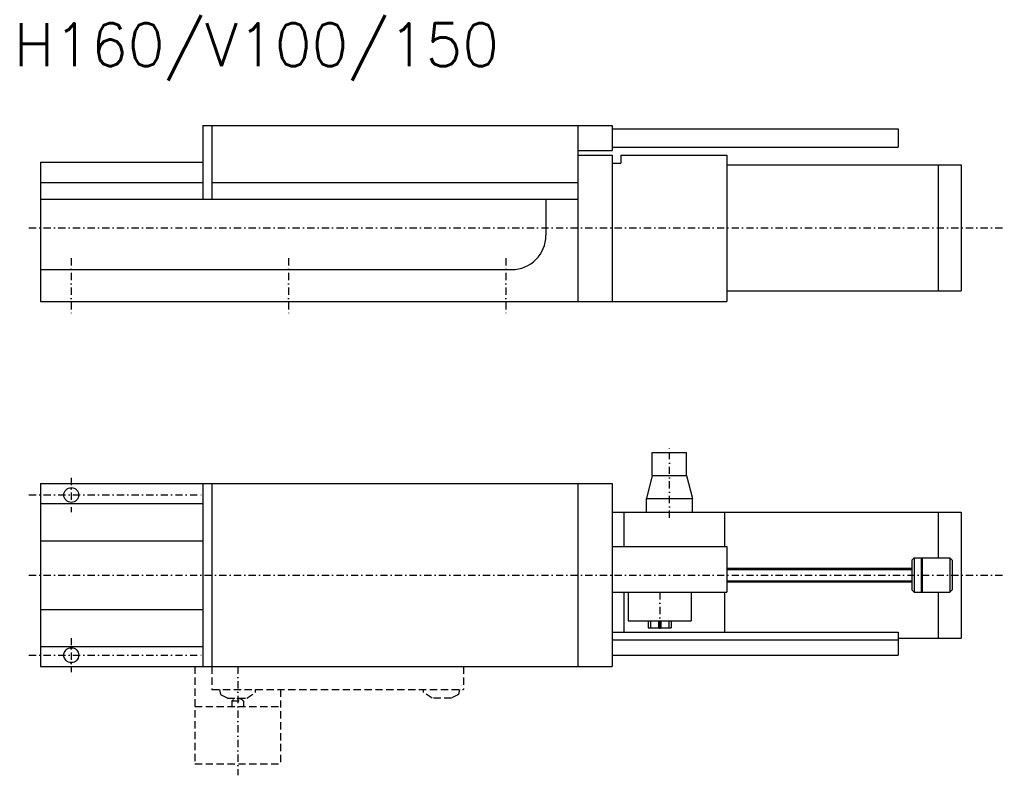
# Model space of a CAD drawing. Extents: x 212 to 4004, y 602 to 2184.
# Tile 7 of 11: x 1717 to 2578, y 1524 to 2184. Entities that reach past the tile are written whole.
import ezdxf

# ---------------------------------------------------------------- set-up
doc = ezdxf.new("R2010")
doc.units = 0
doc.header["$MEASUREMENT"] = 0
doc.linetypes.add('GESTRICHELT2', pattern=[9.525, 6.35, -3.175])
doc.linetypes.add('STRICHPUNKT2', pattern=[12.7, 6.35, -3.175, 0, -3.175])
for name, color, linetype in [('BEMASSUNG', 6, 'CONTINUOUS'), ('KANTE', 3, 'CONTINUOUS'), ('MITTE', 6, 'STRICHPUNKT2'), ('VERDECKT', 1, 'GESTRICHELT2')]:
    doc.layers.add(name, color=color, linetype=linetype)
doc.styles.add('ROMANS', font='romans', dxfattribs={"height": 7.5})

msp = doc.modelspace()

# ---------------------------------------------------------------- linework, layer by layer
at = {"layer": 'BEMASSUNG'}
for p, q in [((2334.77, 1704), (2496.77, 1704)), ((2334.77, 1694), (2496.77, 1694))]:
    msp.add_line(p, q, dxfattribs=at)
at = {"layer": 'KANTE'}
for p, q in [((1876.77, 2092), (2234.77, 2092)), ((1876.77, 2092), (1876.77, 2027.5)), ((1884.77, 2092), (1884.77, 2027.5)), ((2204.77, 2092), (2204.77, 1938)), ((2234.77, 2092), (2234.77, 2070)), ((2234.77, 2089), (2484.77, 2089)), ((2484.77, 2089), (2484.77, 2073)), ((2204.77, 2070), (2234.77, 2070)), ((2204.77, 2066), (2234.77, 2066)), ((2234.77, 2073), (2484.77, 2073)), ((2234.77, 2066), (2234.77, 1938)), ((2242.23, 2066), (2334.77, 2066)), ((2242.23, 2066), (2242.23, 2059)), ((2334.77, 2066), (2334.77, 1938)), ((1734.77, 2060), (1876.77, 2060)), ((1734.77, 2060), (1734.77, 1938)), ((2234.77, 2059), (2242.23, 2059)), ((2334.77, 2057.5), (2539.77, 2057.5)), ((2519.77, 2057.5), (2519.77, 1947.5)), ((2539.77, 2057.5), (2539.77, 1947.5)), ((1734.77, 2042), (1876.77, 2042)), ((1884.77, 2042), (2204.77, 2042)), ((1734.77, 2027.5), (2204.77, 2027.5)), ((2176.77, 2027.5), (2176.77, 1996)), ((1734.77, 1966), (2146.77, 1966)), ((2334.77, 1947.5), (2539.77, 1947.5)), ((1734.77, 1938), (2234.77, 1938)), ((2234.77, 1938), (2334.77, 1938)), ((2269.77, 1806), (2299.77, 1806)), ((2269.77, 1786), (2269.77, 1806)), ((2299.77, 1786), (2299.77, 1806)), ((2269.77, 1786), (2264.77, 1766)), ((2269.77, 1786), (2299.77, 1786)), ((2299.77, 1786), (2304.77, 1766)), ((1734.77, 1779), (2234.77, 1779)), ((1734.77, 1779), (1734.77, 1619)), ((1876.77, 1779), (1876.77, 1619)), ((1884.77, 1779), (1884.77, 1619)), ((2204.77, 1779), (2204.77, 1619)), ((2234.77, 1779), (2234.77, 1619)), ((2264.77, 1766), (2304.77, 1766)), ((2264.77, 1754), (2264.77, 1766)), ((2304.77, 1754), (2304.77, 1766)), ((1734.77, 1761.5), (1876.77, 1761.5)), ((2234.77, 1754), (2332.77, 1754)), ((2244.77, 1754), (2244.77, 1724)), ((2332.77, 1754), (2539.77, 1754)), ((2332.77, 1754), (2332.77, 1724)), ((2519.77, 1754), (2519.77, 1714)), ((2539.77, 1754), (2539.77, 1644)), ((1734.77, 1729), (1876.77, 1729)), ((2234.77, 1724), (2334.77, 1724)), ((2334.77, 1724), (2334.77, 1684)), ((2496.77, 1712), (2498.77, 1714)), ((2498.77, 1714), (2529.77, 1714)), ((2498.77, 1714), (2498.77, 1684)), ((2504.77, 1714), (2504.77, 1684)), ((2505.77, 1714), (2505.77, 1684)), ((2529.77, 1714), (2529.77, 1684)), ((2529.77, 1714), (2531.77, 1712)), ((2334.77, 1705), (2496.77, 1705)), ((2496.77, 1712), (2496.77, 1686)), ((2531.77, 1712), (2531.77, 1686)), ((2334.77, 1693), (2496.77, 1693)), ((2234.77, 1684), (2334.77, 1684)), ((2244.77, 1684), (2244.77, 1649)), ((2248.77, 1684), (2248.77, 1659)), ((2303.77, 1684), (2303.77, 1659)), ((2332.77, 1684), (2332.77, 1649)), ((2498.77, 1684), (2496.77, 1686)), ((2498.77, 1684), (2529.77, 1684)), ((2519.77, 1684), (2519.77, 1644)), ((2531.77, 1686), (2529.77, 1684)), ((1734.77, 1669), (1876.77, 1669)), ((2248.77, 1659), (2303.77, 1659)), ((2266.27, 1659), (2266.27, 1653)), ((2266.27, 1653), (2286.27, 1653)), ((2268.27, 1659), (2268.27, 1653)), ((2275.27, 1659), (2275.27, 1653)), ((2277.27, 1659), (2277.27, 1653)), ((2284.27, 1659), (2284.27, 1653)), ((2286.27, 1659), (2286.27, 1653)), ((2234.77, 1649), (2484.77, 1649)), ((2484.77, 1649), (2484.77, 1629)), ((1734.77, 1636.5), (1876.77, 1636.5)), ((2234.77, 1642.33), (2484.77, 1642.33)), ((2484.77, 1644), (2539.77, 1644)), ((2234.77, 1629), (2484.77, 1629)), ((1734.77, 1619), (2234.77, 1619))]:
    msp.add_line(p, q, dxfattribs=at)
for centre in [(1761.77, 1769), (1761.77, 1629)]:
    msp.add_circle(centre, 6.5, dxfattribs=at)
msp.add_arc((2146.77, 1996), 30, 270, 0, dxfattribs=at)
at = {"layer": 'MITTE'}
for p, q in [((1724.77, 2002.5), (2577.5, 2002.5)), ((1761.77, 1976), (1761.77, 1928)), ((1951.77, 1976), (1951.77, 1928)), ((2141.77, 1976), (2141.77, 1928)), ((2284.77, 1749), (2284.77, 1811)), ((1761.77, 1784), (1761.77, 1754)), ((1724.77, 1769), (1876.77, 1769)), ((1724.77, 1699), (2577.5, 1699)), ((2276.27, 1684), (2276.27, 1649)), ((1761.77, 1644), (1761.77, 1614)), ((1724.77, 1629), (1876.77, 1629)), ((1907.27, 1619), (1907.27, 1524))]:
    msp.add_line(p, q, dxfattribs=at)
at = {"layer": 'VERDECKT'}
for p, q in [((1869.77, 1619), (1869.77, 1534)), ((1884.77, 1619), (1884.77, 1599)), ((2104.77, 1619), (2104.77, 1599)), ((1884.77, 1599), (2104.77, 1599)), ((1891.41, 1599), (1892.27, 1594.5)), ((1892.27, 1594.5), (1898.27, 1591.5)), ((1915.27, 1591.5), (1922.77, 1596.5)), ((1922.77, 1596.5), (1922.77, 1599)), ((1944.77, 1599), (1944.77, 1534)), ((2069.77, 1596.5), (2069.77, 1599)), ((2077.27, 1591.5), (2069.77, 1596.5)), ((2100.27, 1594.5), (2094.27, 1591.5)), ((2101.14, 1599), (2100.27, 1594.5)), ((1869.77, 1584), (1944.77, 1584)), ((1898.27, 1591.5), (1915.27, 1591.5)), ((1902.27, 1589), (1912.27, 1589)), ((1902.27, 1589), (1902.27, 1584)), ((1912.27, 1589), (1912.27, 1584)), ((2094.27, 1591.5), (2077.27, 1591.5)), ((1869.77, 1534), (1944.77, 1534))]:
    msp.add_line(p, q, dxfattribs=at)
msp.add_arc((1907.27, 1583.75), 7.25, 46.39718, 133.60282, dxfattribs=at)

# ---------------------------------------------------------------- texts
at = {"layer": 'BEMASSUNG', "style": 'ROMANS'}
msp.add_text('H160/V100/150', height=37.5, dxfattribs=at).set_placement((1711.5, 2143.79))

doc.saveas('drawing.dxf')
